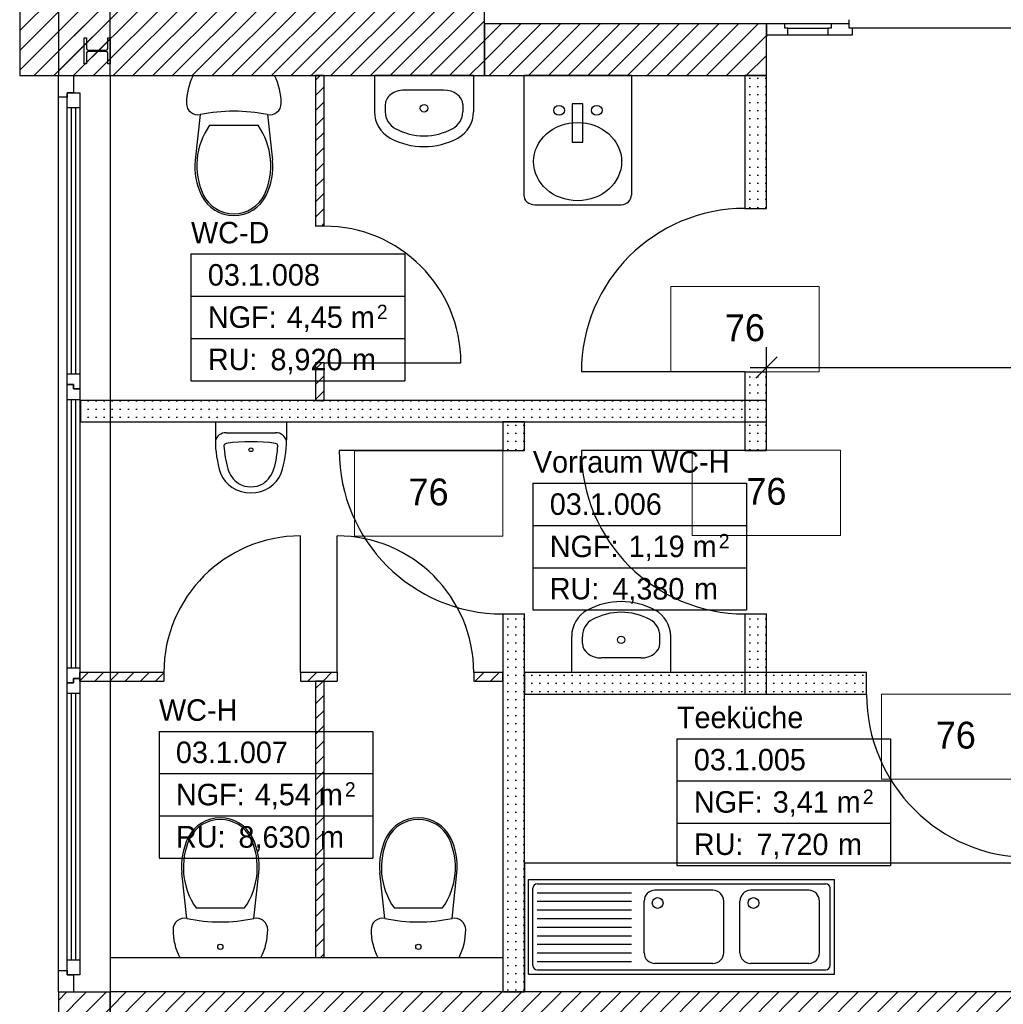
# Model space of a CAD drawing. Extents: x -28.8 to 46.3, y -5 to 85.1.
# Tile 7 of 26: x -0.1 to 4.5, y 18.3 to 22.9. Entities that reach past the tile are written whole.
import ezdxf

# ---------------------------------------------------------------- set-up
doc = ezdxf.new("R2010")
doc.units = 0
doc.header["$MEASUREMENT"] = 0
doc.linetypes.add('Wipeout_Contour', pattern=[1, 0, -1])
for name, color, linetype in [('1._OG_2_0', 7, 'Continuous'), ('1._OG_2_A_1 Sanitär', 7, 'Continuous'), ('1._OG_2_P_BM_AUSSEN', 7, 'Continuous'), ('1._OG_2_P_ZE_TEXT', 7, 'Continuous'), ('1._OG_2_R_NT_INNENWAND', 7, 'Continuous'), ('1._OG_2_R_NT_STAHL', 7, 'Continuous'), ('1._OG_2_R_TR_AUSSENWAND', 7, 'Continuous'), ('1._OG_2_R_TR_INNENWAND', 7, 'Continuous'), ('1._OG_2_Räume', 7, 'Continuous')]:
    doc.layers.add(name, color=color, linetype=linetype)
doc.styles.add('ERSTELLTER_STIL_1', font='txt')
doc.styles.add('ERSTELLTER_STIL_2', font='txt')
pattern_1 = [(45, (0, 0), (-0.04596194, 0.04596194), [])]
pattern_2 = [(45, (0, 0), (-0.03535534, 0.03535534), [])]
pattern_3 = [(0, (0, 0), (0, 0.0375), [0, -0.0375])]

msp = doc.modelspace()

# ---------------------------------------------------------------- hatches: boundary and pattern name
at = {"layer": '1._OG_2_R_NT_INNENWAND', "linetype": 'Continuous', "ltscale": 1000}
h = msp.add_hatch(dxfattribs=at)
h.set_pattern_fill('MW_HLZ_0002', color=256, style=0, pattern_type=2)
h.set_pattern_definition(pattern_2)
h.paths.add_polyline_path([(1.32, 22.625), (1.32, 21.925), (1.36, 21.925), (1.36, 22.625)], flags=0)
h = msp.add_hatch(dxfattribs=at)
h.set_pattern_fill('Gips_0002', color=256, style=0, pattern_type=2)
h.set_pattern_definition(pattern_3)
h.paths.add_polyline_path([(3.315, 22.625), (3.315, 22.0075), (3.415, 22.0075), (3.415, 22.625)], flags=0)
h = msp.add_hatch(dxfattribs=at)
h.set_pattern_fill('MW_HLZ_0002', color=256, style=0, pattern_type=2)
h.set_pattern_definition(pattern_2)
h.paths.add_polyline_path([(1.32, 21.115), (1.36, 21.115), (1.36, 21.29), (1.32, 21.29)], flags=0)
h = msp.add_hatch(dxfattribs=at)
h.set_pattern_fill('Gips_0002', color=256, style=0, pattern_type=2)
h.set_pattern_definition(pattern_3)
h.paths.add_polyline_path([(3.315, 20.8825), (3.415, 20.8825), (3.415, 21.2475), (3.315, 21.2475)], flags=0)
h = msp.add_hatch(dxfattribs=at)
h.set_pattern_fill('Gips_0002', color=256, style=0, pattern_type=2)
h.set_pattern_definition(pattern_3)
h.paths.add_polyline_path([(2.29, 21.015), (2.19, 21.015), (2.19, 20.8825), (2.29, 20.8825)], flags=0)
h = msp.add_hatch(dxfattribs=at)
h.set_pattern_fill('Gips_0002', color=256, style=0, pattern_type=2)
h.set_pattern_definition(pattern_3)
h.paths.add_polyline_path([(2.19, 20.1225), (2.19, 18.365), (2.29, 18.365), (2.29, 20.1225)], flags=0)
h = msp.add_hatch(dxfattribs=at)
h.set_pattern_fill('Gips_0002', color=256, style=0, pattern_type=2)
h.set_pattern_definition(pattern_3)
h.paths.add_polyline_path([(3.315, 19.75), (3.415, 19.75), (3.415, 20.1225), (3.315, 20.1225)], flags=0)
h = msp.add_hatch(dxfattribs=at)
h.set_pattern_fill('MW_HLZ_0002', color=256, style=0, pattern_type=2)
h.set_pattern_definition(pattern_2)
h.paths.add_polyline_path([(1.25, 19.85), (1.25, 19.81), (1.42, 19.81), (1.42, 19.85)], flags=0)
h = msp.add_hatch(dxfattribs=at)
h.set_pattern_fill('MW_HLZ_0002', color=256, style=0, pattern_type=2)
h.set_pattern_definition(pattern_2)
h.paths.add_polyline_path([(2.19, 19.85), (2.055, 19.85), (2.055, 19.81), (2.19, 19.81)], flags=0)
h = msp.add_hatch(dxfattribs=at)
h.set_pattern_fill('Gips_0002', color=256, style=0, pattern_type=2)
h.set_pattern_definition(pattern_3)
h.paths.add_polyline_path([(2.29, 19.85), (2.29, 19.75), (3.88, 19.75), (3.88, 19.85)], flags=0)
h = msp.add_hatch(dxfattribs=at)
h.set_pattern_fill('MW_HLZ_0002', color=256, style=0, pattern_type=2)
h.set_pattern_definition(pattern_2)
h.paths.add_polyline_path([(1.36, 18.525), (1.36, 19.81), (1.32, 19.81), (1.32, 18.525)], flags=0)
at = {"layer": '1._OG_2_R_TR_AUSSENWAND', "linetype": 'Continuous', "ltscale": 1000}
h = msp.add_hatch(dxfattribs=at)
h.set_pattern_fill('MW_Kalksandstein_0002', color=256, style=0, pattern_type=2)
h.set_pattern_definition(pattern_1)
h.paths.add_polyline_path([(0.365, 22.99), (0.125, 22.99), (0.125, 22.625), (0.195, 22.625), (0.365, 22.625)], flags=0)
h = msp.add_hatch(dxfattribs=at)
h.set_pattern_fill('MW_Kalksandstein_0002', color=256, style=0, pattern_type=2)
h.set_pattern_definition(pattern_1)
h.paths.add_polyline_path([(0.125, 18.125), (0.195, 18.125), (0.365, 18.125), (0.365, 18.365), (0.195, 18.365), (0.125, 18.365)], flags=0)
at = {"layer": '1._OG_2_R_TR_INNENWAND', "linetype": 'Continuous', "ltscale": 1000}
h = msp.add_hatch(dxfattribs=at)
h.set_pattern_fill('MW_Kalksandstein_0002', color=256, style=0, pattern_type=2)
h.set_pattern_definition(pattern_1)
h.paths.add_polyline_path([(3.415, 22.865), (2.105, 22.865), (2.105, 22.625), (3.415, 22.625)], flags=0)
h = msp.add_hatch(dxfattribs=at)
h.set_pattern_fill('MW_Kalksandstein_0002', color=256, style=0, pattern_type=2)
h.set_pattern_definition(pattern_1)
h.paths.add_polyline_path([(0.365, 18.125), (4.865, 18.125), (4.865, 18.365), (0.365, 18.365)], flags=0)

# ---------------------------------------------------------------- linework, layer by layer
at = {"layer": '1._OG_2_0', "linetype": 'Continuous', "ltscale": 1000}
for p, q in [((3.415, 22.865), (3.415, 22.815)), ((3.415, 22.815), (3.415, 22.805)), ((0.125, 22.625), (0.195, 22.625)), ((0.195, 22.625), (0.365, 22.625)), ((3.315, 22.0075), (3.415, 22.0075)), ((1.36, 21.925), (1.32, 21.925)), ((1.36, 21.29), (1.32, 21.29)), ((3.315, 21.2475), (3.415, 21.2475)), ((2.19, 20.8825), (2.29, 20.8825)), ((3.315, 20.8825), (3.415, 20.8825)), ((2.19, 20.1225), (2.29, 20.1225)), ((3.315, 20.1225), (3.415, 20.1225)), ((0.615, 19.85), (0.615, 19.81)), ((1.25, 19.85), (1.25, 19.81)), ((1.42, 19.85), (1.42, 19.81)), ((2.055, 19.85), (2.055, 19.81)), ((3.88, 19.75), (3.88, 19.85)), ((0.125, 18.365), (0.195, 18.365)), ((0.195, 18.365), (0.365, 18.365))]:
    msp.add_line(p, q, dxfattribs=at)
at = {"layer": '1._OG_2_A_1 Sanitär', "linetype": 'Continuous', "ltscale": 1000}
for p, q in [((0.7511, 22.625), (1.1289, 22.625)), ((1.5938, 22.625), (1.5938, 22.457)), ((2.0538, 22.625), (1.5938, 22.625)), ((2.0538, 22.625), (2.0538, 22.457)), ((2.2875, 22.625), (2.2875, 22.0698)), ((2.7875, 22.625), (2.2875, 22.625)), ((2.7875, 22.625), (2.7875, 22.0698)), ((1.7327, 22.5573), (1.7327, 22.5573)), ((1.9149, 22.5573), (1.7327, 22.5573)), ((1.6438, 22.4906), (1.6438, 22.457)), ((2.0038, 22.4906), (2.0038, 22.457)), ((2.5375, 22.4931), (2.5125, 22.4931)), ((2.5125, 22.4931), (2.5125, 22.3153)), ((2.5625, 22.4931), (2.5375, 22.4931)), ((2.5625, 22.3153), (2.5625, 22.4931)), ((0.7837, 22.4436), (0.761, 22.232)), ((1.0963, 22.4436), (1.119, 22.232)), ((0.8275, 22.3943), (1.0525, 22.3943)), ((2.5125, 22.3153), (2.5625, 22.3153)), ((2.3384, 22.025), (2.7404, 22.025)), ((0.8542, 21.015), (1.1844, 21.015)), ((0.8542, 21.015), (0.8542, 20.932)), ((1.1844, 21.015), (1.1844, 20.932)), ((0.9042, 20.9648), (1.1343, 20.9648)), ((2.51, 19.85), (2.51, 20.018)), ((2.56, 19.9844), (2.56, 20.018)), ((2.92, 19.9844), (2.92, 20.018)), ((2.97, 19.85), (2.97, 20.018)), ((2.6489, 19.9177), (2.6489, 19.9177)), ((2.8311, 19.9177), (2.6489, 19.9177)), ((2.97, 19.85), (2.51, 19.85)), ((2.29, 18.965), (4.765, 18.965)), ((2.29, 18.965), (2.29, 18.365)), ((0.7211, 18.7064), (0.6983, 18.918)), ((1.0336, 18.7064), (1.0564, 18.918)), ((1.6413, 18.7064), (1.6186, 18.918)), ((1.9539, 18.7064), (1.9767, 18.918)), ((2.31, 18.4475), (2.31, 18.8875)), ((2.31, 18.8875), (3.7315, 18.8875)), ((2.35, 18.8675), (3.6915, 18.8675)), ((3.7315, 18.4475), (3.7315, 18.8875)), ((2.33, 18.4875), (2.33, 18.8475)), ((2.7885, 18.8249), (2.35, 18.8249)), ((3.1666, 18.8375), (2.8966, 18.8375)), ((3.6115, 18.8375), (3.3415, 18.8375)), ((3.7115, 18.4875), (3.7115, 18.8475)), ((2.7885, 18.7849), (2.35, 18.7849)), ((2.8466, 18.5475), (2.8466, 18.7875)), ((3.2166, 18.5475), (3.2166, 18.7875)), ((3.2915, 18.5475), (3.2915, 18.7875)), ((3.6615, 18.5475), (3.6615, 18.7875)), ((0.7648, 18.7557), (0.9899, 18.7557)), ((1.6851, 18.7557), (1.9101, 18.7557)), ((2.7885, 18.7449), (2.35, 18.7449)), ((2.7885, 18.7049), (2.35, 18.7049)), ((2.7885, 18.6649), (2.35, 18.6649)), ((2.7885, 18.6249), (2.35, 18.6249)), ((2.7885, 18.5849), (2.35, 18.5849)), ((2.7885, 18.5449), (2.35, 18.5449)), ((0.365, 18.525), (1.32, 18.525)), ((0.6884, 18.525), (1.0663, 18.525)), ((1.36, 18.525), (2.19, 18.525)), ((1.6087, 18.525), (1.9865, 18.525)), ((2.7885, 18.5049), (2.35, 18.5049)), ((3.1666, 18.4975), (2.8966, 18.4975)), ((3.6115, 18.4975), (3.3415, 18.4975)), ((2.31, 18.4475), (3.7315, 18.4475)), ((2.35, 18.4675), (3.6915, 18.4675))]:
    msp.add_line(p, q, dxfattribs=at)
for centre, radius in [((1.8238, 22.4731), 0.0175), ((2.74, 20.0019), 0.0175), ((2.9095, 18.7783), 0.025), ((3.3543, 18.7783), 0.025)]:
    msp.add_circle(centre, radius, dxfattribs=at)
for centre, radius, start, end in [((1.7327, 22.457), 0.1389, 180, 241.5254), ((1.7327, 22.457), 0.0889, 180, 241.5254), ((1.9149, 22.457), 0.0889, 298.4746, 0), ((1.9149, 22.457), 0.1389, 298.4746, 0), ((1.8238, 22.625), 0.28, 241.5254, 298.4746), ((1.8238, 22.625), 0.33, 241.5254, 298.4746), ((2.74, 19.85), 0.33, 61.5254, 118.4746), ((2.6489, 20.018), 0.1389, 118.4746, 180), ((2.6489, 20.018), 0.0889, 118.4746, 180), ((2.74, 19.85), 0.28, 61.5254, 118.4746), ((2.8311, 20.018), 0.0889, 0, 61.5254), ((2.8311, 20.018), 0.1389, 0, 61.5254), ((2.35, 18.8475), 0.02, 90, 180), ((3.6915, 18.8475), 0.02, 0, 90), ((2.8966, 18.7875), 0.05, 90, 180), ((3.1666, 18.7875), 0.05, 0, 90), ((3.3415, 18.7875), 0.05, 90, 180), ((3.6115, 18.7875), 0.05, 0, 90), ((2.8966, 18.5475), 0.05, 180, 270), ((3.1666, 18.5475), 0.05, 270, 0), ((3.3415, 18.5475), 0.05, 180, 270), ((3.6115, 18.5475), 0.05, 270, 0), ((2.35, 18.4875), 0.02, 180, 270), ((3.6915, 18.4875), 0.02, 270, 0)]:
    msp.add_arc(centre, radius, start, end, dxfattribs=at)
for centre, major_axis, ratio, start_param, end_param in [((1.0073, 22.4955), (0.2873, 0), 0.9963, 2.672126, 3.141601), ((0.8727, 22.4955), (0.2873, 0), 0.9963, 6.283177, 6.752652), ((1.7327, 22.4906), (0.0889, 0), 0.750558, 1.570796, 3.141593), ((1.9149, 22.4906), (0.0889, 0), 0.750558, 0, 1.570796), ((0.7731, 22.4955), (0.0531, 0), 0.9963, 3.141628, 4.912784), ((1.1069, 22.4955), (0.0531, 0), 0.9963, 4.511994, 6.28315), ((0.94, 21.6772), (0.785, 0), 0.9963, 1.370371, 1.771218), ((0.94, 21.6772), (0.785, 0), 0.9963, 1.370371, 1.771218), ((0.94, 21.6772), (0.785, 0), 0.9963, 1.37037, 1.771223), ((1.0959, 22.2067), (0.3279, 0), 0.9963, 2.52997, 3.570063), ((0.7841, 22.2067), (0.3279, 0), 0.9963, 5.854715, 6.894808), ((1.0591, 22.2001), (0.2999, 0), 0.9963, 3.034838, 3.601943), ((0.8209, 22.2001), (0.2999, 0), 0.9963, 5.822835, 6.38994), ((0.94, 22.1413), (0.1669, 0), 0.9963, 3.601919, 5.822862), ((0.94, 22.1413), (0.1589, 0), 0.9963, 3.60197, 5.822788), ((2.3375, 22.0694), (0.05, 0), 0.888889, 3.133846, 4.729715), ((2.7375, 22.0694), (0.0501, 0), 0.888889, 4.768923, 6.290932), ((0.9042, 20.917), (0.0513, 0), 0.93164, 1.570796, 2.919805), ((1.4442, 20.932), (0.5901, 0), 0.93164, 3.141593, 3.427283), ((1.0193, 20.1715), (0.8065, 0), 0.93164, 1.428537, 1.713056), ((1.1343, 20.917), (0.0513, 0), 0.93164, 0.221788, 1.570796), ((0.5943, 20.932), (0.5901, 0), 0.93164, 5.997495, 6.283185), ((0.9074, 20.903), (0.0133, 0), 0.93164, 1.753661, 3.055796), ((1.4595, 20.9314), (0.5662, 0), 0.93164, 3.193476, 3.39964), ((0.5791, 20.9314), (0.5662, 0), 0.93164, 6.025138, 6.231302), ((1.1312, 20.903), (0.0133, 0), 0.93164, 0.085797, 1.387931), ((1.0492, 20.8332), (0.1422, 0), 0.93164, 3.419162, 4.045083), ((0.9894, 20.8332), (0.1422, 0), 0.93164, 5.379695, 6.005616), ((1.0193, 20.8247), (0.1502, 0), 0.93164, 3.48908, 5.935698), ((1.0193, 20.8124), (0.1066, 0), 0.93164, 4.135515, 5.289263), ((2.6489, 19.9844), (0.0889, 0), 0.750558, 3.141593, 4.712389), ((2.8311, 19.9844), (0.0889, 0), 0.750558, 4.712389, 6.283185), ((0.8773, 19.0087), (0.1669, 0), 0.9963, 0.460323, 2.681266), ((0.8773, 19.0087), (0.1589, 0), 0.9963, 0.460398, 2.681215), ((1.7976, 19.0087), (0.1669, 0), 0.9963, 0.460323, 2.681266), ((1.7976, 19.0087), (0.1589, 0), 0.9963, 0.460398, 2.681215), ((1.0333, 18.9433), (0.3279, 0), 0.9963, 2.713123, 3.753215), ((0.9965, 18.9499), (0.2999, 0), 0.9963, 2.681243, 3.248348), ((0.7214, 18.9433), (0.3279, 0), 0.9963, 5.671563, 6.711655), ((0.7582, 18.9499), (0.2999, 0), 0.9963, 6.17643, 6.743535), ((1.9535, 18.9433), (0.3279, 0), 0.9963, 2.713123, 3.753215), ((1.9168, 18.9499), (0.2999, 0), 0.9963, 2.681243, 3.248348), ((1.6417, 18.9433), (0.3279, 0), 0.9963, 5.671563, 6.711655), ((1.6785, 18.9499), (0.2999, 0), 0.9963, 6.17643, 6.743535), ((0.7105, 18.6545), (0.0531, 0), 0.9963, 1.370401, 3.141557), ((0.8773, 19.4728), (0.785, 0), 0.9963, 4.511968, 4.912814), ((0.8773, 19.4728), (0.785, 0), 0.9963, 4.511968, 4.912814), ((0.8773, 19.4728), (0.785, 0), 0.9963, 4.511962, 4.912815), ((1.0442, 18.6545), (0.0531, 0), 0.9963, 0.000036, 1.771191), ((1.6308, 18.6545), (0.0531, 0), 0.9963, 1.370401, 3.141557), ((1.7976, 19.4728), (0.785, 0), 0.9963, 4.511968, 4.912814), ((1.7976, 19.4728), (0.785, 0), 0.9963, 4.511968, 4.912814), ((1.7976, 19.4728), (0.785, 0), 0.9963, 4.511962, 4.912815), ((1.9645, 18.6545), (0.0531, 0), 0.9963, 0.000036, 1.771191), ((0.9447, 18.6545), (0.2873, 0), 0.9963, 3.141584, 3.611059), ((0.81, 18.6545), (0.2873, 0), 0.9963, 5.813719, 6.283194), ((1.8649, 18.6545), (0.2873, 0), 0.9963, 3.141584, 3.611059), ((1.7303, 18.6545), (0.2873, 0), 0.9963, 5.813719, 6.283194)]:
    msp.add_ellipse(centre, major_axis=major_axis, ratio=ratio, start_param=start_param, end_param=end_param, dxfattribs=at)
for centre, major_axis, ratio in [((2.4513, 22.4634), (0.025, 0), 0.888889), ((2.6263, 22.4634), (0.025, 0), 0.888889), ((2.5375, 22.2252), (0.2046, 0), 0.888889), ((1.0197, 20.8858), (0.00927, 0), 0.93164), ((0.8773, 18.5747), (0.0122, 0), 0.9963), ((0.8773, 18.5747), (0.0122, 0), 0.9963), ((1.7976, 18.5747), (0.0122, 0), 0.9963), ((1.7976, 18.5747), (0.0122, 0), 0.9963)]:
    msp.add_ellipse(centre, major_axis=major_axis, ratio=ratio, dxfattribs=at)
at = {"layer": '1._OG_2_P_BM_AUSSEN', "linetype": 'Continuous', "ltscale": 1000}
for p, q in [((3.415, 21.1745), (3.415, 21.362)), ((3.465, 21.3183), (3.365, 21.2183)), ((3.34, 21.2683), (3.415, 21.2683)), ((3.415, 21.2683), (7.125, 21.2683))]:
    msp.add_line(p, q, dxfattribs=at)
at = {"layer": '1._OG_2_P_ZE_TEXT', "color": 255, "linetype": 'Continuous', "lineweight": 18, "ltscale": 1000}
for p, q in [((3.6599, 21.6439), (2.9701, 21.6439)), ((2.9701, 21.6439), (2.9701, 21.2475)), ((3.6599, 21.2475), (3.6599, 21.6439)), ((2.9701, 21.2475), (3.6599, 21.2475)), ((2.19, 20.8804), (1.5002, 20.8804)), ((1.5002, 20.8804), (1.5002, 20.484)), ((2.19, 20.484), (2.19, 20.8804)), ((3.7599, 20.8833), (3.0701, 20.8833)), ((3.0701, 20.8833), (3.0701, 20.4869)), ((3.7599, 20.4869), (3.7599, 20.8833)), ((1.5002, 20.484), (2.19, 20.484)), ((3.0701, 20.4869), (3.7599, 20.4869)), ((4.64, 19.75), (3.9502, 19.75)), ((3.9502, 19.75), (3.9502, 19.3536)), ((3.9502, 19.3536), (4.64, 19.3536))]:
    msp.add_line(p, q, dxfattribs=at)
at = {"layer": '1._OG_2_R_NT_INNENWAND', "linetype": 'Continuous', "ltscale": 1000}
for p, q in [((1.32, 22.625), (1.32, 21.925)), ((1.36, 22.625), (1.32, 22.625)), ((1.36, 21.925), (1.36, 22.625)), ((3.315, 22.625), (3.315, 22.0075)), ((3.415, 22.625), (3.315, 22.625)), ((3.415, 22.0075), (3.415, 22.625)), ((1.32, 21.29), (1.32, 21.115)), ((1.36, 21.115), (1.36, 21.29)), ((1.36, 21.29), (1.995, 21.29)), ((3.315, 21.2475), (2.555, 21.2475)), ((3.315, 21.2475), (3.315, 20.8825)), ((3.415, 20.8825), (3.415, 21.2475)), ((1.32, 21.115), (1.36, 21.115)), ((3.415, 21.015), (3.415, 21.115)), ((2.29, 21.015), (2.19, 21.015)), ((2.19, 21.015), (2.19, 20.8825)), ((2.29, 20.8825), (2.29, 21.015)), ((2.19, 20.8825), (1.43, 20.8825)), ((3.315, 20.8825), (2.555, 20.8825)), ((1.25, 19.85), (1.25, 20.485)), ((1.42, 19.85), (1.42, 20.485)), ((2.19, 20.1225), (2.19, 18.365)), ((2.29, 18.365), (2.29, 20.1225)), ((3.315, 20.1225), (3.315, 19.75)), ((3.415, 19.75), (3.415, 20.1225)), ((1.42, 19.85), (1.25, 19.85)), ((2.19, 19.85), (2.055, 19.85)), ((2.19, 19.81), (2.19, 19.85)), ((3.88, 19.85), (2.29, 19.85)), ((2.29, 19.85), (2.29, 19.75)), ((1.25, 19.81), (1.42, 19.81)), ((1.36, 19.81), (1.32, 19.81)), ((1.32, 19.81), (1.32, 18.525)), ((1.36, 18.525), (1.36, 19.81)), ((2.055, 19.81), (2.19, 19.81)), ((2.29, 19.75), (3.88, 19.75)), ((3.315, 19.75), (3.415, 19.75)), ((1.32, 18.525), (1.36, 18.525)), ((2.19, 18.365), (2.29, 18.365))]:
    msp.add_line(p, q, dxfattribs=at)
for centre, radius, start, end in [((3.315, 21.2475), 0.76, 90, 180), ((1.36, 21.29), 0.635, 0, 90), ((2.19, 20.8825), 0.76, 180, 270), ((3.315, 20.8825), 0.76, 180, 270), ((1.25, 19.85), 0.635, 90, 180), ((1.42, 19.85), 0.635, 0, 90), ((4.64, 19.75), 0.76, 180, 270)]:
    msp.add_arc(centre, radius, start, end, dxfattribs=at)
at = {"layer": '1._OG_2_R_NT_STAHL', "linetype": 'Continuous', "ltscale": 1000}
for p, q in [((0.245, 22.68), (0.245, 22.8)), ((0.245, 22.8), (0.256, 22.8)), ((0.256, 22.8), (0.256, 22.7497)), ((0.354, 22.7497), (0.354, 22.8)), ((0.354, 22.8), (0.365, 22.8)), ((0.365, 22.8), (0.365, 22.68)), ((0.256, 22.7303), (0.256, 22.68)), ((0.2625, 22.7432), (0.3475, 22.7432)), ((0.3475, 22.7367), (0.2625, 22.7367)), ((0.354, 22.68), (0.354, 22.7303)), ((0.256, 22.68), (0.245, 22.68)), ((0.365, 22.68), (0.354, 22.68))]:
    msp.add_line(p, q, dxfattribs=at)
for centre, start, end in [((0.2625, 22.7497), 180, 270), ((0.2625, 22.7303), 90, 180), ((0.3475, 22.7497), 270, 0), ((0.3475, 22.7303), 0, 90)]:
    msp.add_arc(centre, 0.0065, start, end, dxfattribs=at)
at = {"layer": '1._OG_2_R_TR_AUSSENWAND', "linetype": 'Continuous', "ltscale": 1000}
for p, q in [((-0.055, 22.99), (-0.055, 22.625)), ((0.125, 22.99), (0.125, 22.625)), ((0.365, 22.625), (0.365, 22.99)), ((2.105, 22.625), (2.105, 22.99)), ((0.125, 22.625), (0.125, 18.365)), ((0.365, 22.625), (0.365, 18.365)), ((0.125, 18.365), (0.125, 18.125)), ((0.365, 18.125), (0.365, 18.365))]:
    msp.add_line(p, q, dxfattribs=at)
at = {"layer": '1._OG_2_R_TR_INNENWAND', "linetype": 'Continuous', "ltscale": 1000}
for p, q in [((3.415, 22.865), (2.105, 22.865)), ((2.105, 22.865), (2.105, 22.625)), ((3.415, 22.625), (3.415, 22.865)), ((2.105, 22.625), (3.415, 22.625)), ((4.865, 18.365), (0.365, 18.365)), ((0.365, 18.365), (0.365, 18.125))]:
    msp.add_line(p, q, dxfattribs=at)
at = {"layer": '1._OG_2_Räume', "linetype": 'Continuous', "ltscale": 1000}
for p, q in [((0.7409, 21.7961), (0.7409, 21.2068)), ((0.7409, 21.7961), (1.734, 21.7961)), ((1.734, 21.7961), (1.734, 21.2068)), ((0.7409, 21.5997), (1.734, 21.5997)), ((0.7409, 21.4033), (1.734, 21.4033)), ((0.7409, 21.2068), (1.734, 21.2068)), ((2.3296, 20.7303), (2.3296, 20.141)), ((2.3296, 20.7303), (3.3227, 20.7303)), ((3.3227, 20.7303), (3.3227, 20.141)), ((2.3296, 20.5339), (3.3227, 20.5339)), ((2.3296, 20.3374), (3.3227, 20.3374)), ((2.3296, 20.141), (3.3227, 20.141)), ((0.5923, 19.5765), (0.5923, 18.9872)), ((0.5923, 19.5765), (1.5854, 19.5765)), ((1.5854, 19.5765), (1.5854, 18.9872)), ((2.9991, 19.5421), (2.9991, 18.9528)), ((2.9991, 19.5421), (3.9922, 19.5421)), ((3.9922, 19.5421), (3.9922, 18.9528)), ((0.5923, 19.38), (1.5854, 19.38)), ((2.9991, 19.3457), (3.9922, 19.3457)), ((0.5923, 19.1836), (1.5854, 19.1836)), ((2.9991, 19.1492), (3.9922, 19.1492)), ((0.5923, 18.9872), (1.5854, 18.9872)), ((2.9991, 18.9528), (3.9922, 18.9528))]:
    msp.add_line(p, q, dxfattribs=at)

# ---------------------------------------------------------------- texts
at = {"layer": '1._OG_2_P_ZE_TEXT', "linetype": 'Continuous', "char_height": 0.125, "attachment_point": 2, "style": 'ERSTELLTER_STIL_2'}
for insert in [(3.315, 21.5154), (1.8451, 20.7519), (3.415, 20.7547), (4.2951, 19.6214)]:
    msp.add_mtext('{76}', dxfattribs=dict(at, insert=insert))
at = {"layer": '1._OG_2_Räume', "linetype": 'Continuous'}
for s, insert, char_height, attachment_point, style in [('{WC-D}', (0.7409, 21.9451), 0.1, 1, 'ERSTELLTER_STIL_1'), ('{03.1.008 }', (0.8194, 21.7487), 0.1, 1, 'ERSTELLTER_STIL_2'), ('{2}', (1.6048, 21.5599), 0.06667, 1, 'ERSTELLTER_STIL_2'), ('{NGF: }', (0.8194, 21.5523), 0.1, 1, 'ERSTELLTER_STIL_2'), ('{4,45 m}', (1.1861, 21.5523), 0.1, 1, 'ERSTELLTER_STIL_2'), ('{RU: }', (0.8194, 21.3559), 0.1, 1, 'ERSTELLTER_STIL_2'), ('{8,920}', (1.1102, 21.2365), 0.1, 7, 'ERSTELLTER_STIL_2'), ('{ m}', (1.4521, 21.3559), 0.1, 1, 'ERSTELLTER_STIL_2'), ('{Vorraum WC-H}', (2.3296, 20.8793), 0.1, 1, 'ERSTELLTER_STIL_1'), ('{03.1.006 }', (2.4082, 20.6829), 0.1, 1, 'ERSTELLTER_STIL_2'), ('{NGF: }', (2.4082, 20.4865), 0.1, 1, 'ERSTELLTER_STIL_2'), ('{1,19 m}', (2.7748, 20.4865), 0.1, 1, 'ERSTELLTER_STIL_2'), ('{2}', (3.1936, 20.4941), 0.06667, 1, 'ERSTELLTER_STIL_2'), ('{RU: }', (2.4082, 20.29), 0.1, 1, 'ERSTELLTER_STIL_2'), ('{4,380}', (2.6989, 20.1706), 0.1, 7, 'ERSTELLTER_STIL_2'), ('{ m}', (3.0409, 20.29), 0.1, 1, 'ERSTELLTER_STIL_2'), ('{WC-H}', (0.5923, 19.7255), 0.1, 1, 'ERSTELLTER_STIL_1'), ('{Teeküche}', (2.9991, 19.6911), 0.1, 1, 'ERSTELLTER_STIL_1'), ('{03.1.007 }', (0.6709, 19.5291), 0.1, 1, 'ERSTELLTER_STIL_2'), ('{03.1.005 }', (3.0776, 19.4947), 0.1, 1, 'ERSTELLTER_STIL_2'), ('{NGF: }', (0.6709, 19.3326), 0.1, 1, 'ERSTELLTER_STIL_2'), ('{4,54 m}', (1.0375, 19.3326), 0.1, 1, 'ERSTELLTER_STIL_2'), ('{2}', (1.4563, 19.3402), 0.06667, 1, 'ERSTELLTER_STIL_2'), ('{NGF: }', (3.0776, 19.2982), 0.1, 1, 'ERSTELLTER_STIL_2'), ('{3,41 m}', (3.4443, 19.2982), 0.1, 1, 'ERSTELLTER_STIL_2'), ('{2}', (3.863, 19.3059), 0.06667, 1, 'ERSTELLTER_STIL_2'), ('{RU: }', (0.6709, 19.1362), 0.1, 1, 'ERSTELLTER_STIL_2'), ('{8,630}', (0.9617, 19.0168), 0.1, 7, 'ERSTELLTER_STIL_2'), ('{ m}', (1.3036, 19.1362), 0.1, 1, 'ERSTELLTER_STIL_2'), ('{RU: }', (3.0776, 19.1018), 0.1, 1, 'ERSTELLTER_STIL_2'), ('{7,720}', (3.3684, 18.9824), 0.1, 7, 'ERSTELLTER_STIL_2'), ('{ m}', (3.7103, 19.1018), 0.1, 1, 'ERSTELLTER_STIL_2')]:
    msp.add_mtext(s, dxfattribs=dict(at, insert=insert, char_height=char_height, attachment_point=attachment_point, style=style))

# ---------------------------------------------------------------- wipeouts: each hides what was drawn before it
at = {"color": 254, "linetype": 'Wipeout_Contour', "lineweight": 0, "ltscale": 185.429402}
msp.add_wipeout([(3.5, 22.845), (3.515, 22.845), (3.515, 22.815), (3.7, 22.815), (3.7, 22.845), (3.715, 22.845), (3.715, 22.865), (3.5, 22.865)], dxfattribs=at).dxf.layer = '1._OG_2_R_NT_INNENWAND'

# ---------------------------------------------------------------- next in the draw order: wipeouts: each hides what was drawn before it
at = {"color": 254, "linetype": 'Wipeout_Contour', "lineweight": 0, "ltscale": 138.745897}
msp.add_wipeout([(3.415, 22.815), (3.515, 22.815), (3.515, 22.845), (3.5, 22.845), (3.5, 22.865), (3.415, 22.865)], dxfattribs=at).dxf.layer = '1._OG_2_R_NT_INNENWAND'
at = {"color": 254, "linetype": 'Wipeout_Contour', "lineweight": 0, "ltscale": 185.619517}
msp.add_wipeout([(3.715, 22.845), (3.7, 22.845), (3.7, 22.815), (3.815, 22.815), (3.815, 22.845), (3.8, 22.845), (3.8, 22.865), (3.715, 22.865)], dxfattribs=at).dxf.layer = '1._OG_2_R_NT_INNENWAND'
at = {"color": 254, "linetype": 'Wipeout_Contour', "lineweight": 0, "ltscale": 82.008201}
msp.add_wipeout([(0.125, 22.525), (0.165, 22.525), (0.165, 18.465), (0.125, 18.465)], dxfattribs=at).dxf.layer = '1._OG_2_R_TR_AUSSENWAND'

# ---------------------------------------------------------------- next in the draw order: linework, layer by layer
at = {"layer": '1._OG_2_R_NT_INNENWAND', "linetype": 'Continuous', "ltscale": 1000}
for p, q in [((3.5, 22.865), (3.415, 22.865)), ((3.415, 22.865), (3.415, 22.815)), ((3.415, 22.865), (3.415, 22.815)), ((3.715, 22.865), (3.5, 22.865)), ((3.5, 22.845), (3.5, 22.865)), ((3.515, 22.845), (3.5, 22.845)), ((3.515, 22.815), (3.515, 22.845)), ((3.515, 22.845), (3.7, 22.845)), ((3.715, 22.845), (3.7, 22.845)), ((3.7, 22.845), (3.7, 22.815)), ((3.715, 22.865), (3.715, 22.845)), ((3.415, 22.815), (3.515, 22.815)), ((3.515, 22.815), (3.7, 22.815)), ((3.7, 22.815), (3.815, 22.815))]:
    msp.add_line(p, q, dxfattribs=at)

# ---------------------------------------------------------------- next in the draw order: wipeouts: each hides what was drawn before it
at = {"color": 254, "linetype": 'Wipeout_Contour', "lineweight": 0, "ltscale": 93.076207}
msp.add_wipeout([(4.71, 22.885), (4.71, 22.845), (3.8, 22.845), (3.8, 22.885)], dxfattribs=at).dxf.layer = '1._OG_2_R_NT_INNENWAND'
at = {"color": 254, "linetype": 'Wipeout_Contour', "lineweight": 0, "ltscale": 134.814183}
msp.add_wipeout([(0.195, 22.625), (0.195, 22.545), (0.165, 22.545), (0.165, 22.525), (0.125, 22.525), (0.125, 22.625)], dxfattribs=at).dxf.layer = '1._OG_2_R_TR_AUSSENWAND'
at = {"color": 254, "linetype": 'Wipeout_Contour', "lineweight": 0, "ltscale": 87.452846}
msp.add_wipeout([(0.165, 22.475), (0.185, 22.475), (0.185, 21.2383), (0.165, 21.2383)], dxfattribs=at).dxf.layer = '1._OG_2_R_TR_AUSSENWAND'
at = {"color": 254, "linetype": 'Wipeout_Contour', "lineweight": 0, "ltscale": 82.00796}
msp.add_wipeout([(0.165, 21.1183), (0.185, 21.1183), (0.185, 19.8717), (0.165, 19.8717)], dxfattribs=at).dxf.layer = '1._OG_2_R_TR_AUSSENWAND'
at = {"color": 254, "linetype": 'Wipeout_Contour', "lineweight": 0, "ltscale": 76.563324}
msp.add_wipeout([(0.165, 19.7517), (0.185, 19.7517), (0.185, 18.515), (0.165, 18.515)], dxfattribs=at).dxf.layer = '1._OG_2_R_TR_AUSSENWAND'
at = {"color": 254, "linetype": 'Wipeout_Contour', "lineweight": 0, "ltscale": 111.179758}
msp.add_wipeout([(0.125, 18.365), (0.125, 18.465), (0.165, 18.465), (0.165, 18.445), (0.195, 18.445), (0.195, 18.365)], dxfattribs=at).dxf.layer = '1._OG_2_R_TR_AUSSENWAND'

# ---------------------------------------------------------------- next in the draw order: hatches: boundary and pattern name
at = {"layer": '1._OG_2_R_TR_AUSSENWAND', "linetype": 'Continuous', "ltscale": 1000}
h = msp.add_hatch(dxfattribs=at)
h.set_pattern_fill('MW_Kalksandstein_0002', color=256, style=0, pattern_type=2)
h.set_pattern_definition(pattern_1)
h.paths.add_polyline_path([(-0.055, 22.625), (2.105, 22.625), (2.105, 22.99), (-0.055, 22.99)], flags=0)

# ---------------------------------------------------------------- next in the draw order: linework, layer by layer
at = {"layer": '1._OG_2_R_NT_INNENWAND', "linetype": 'Continuous', "ltscale": 1000}
for p, q in [((3.8, 22.865), (3.715, 22.865)), ((3.8, 22.845), (3.8, 22.885)), ((3.8, 22.845), (3.8, 22.865)), ((3.815, 22.845), (3.8, 22.845)), ((4.71, 22.845), (3.8, 22.845)), ((3.815, 22.815), (3.815, 22.845))]:
    msp.add_line(p, q, dxfattribs=at)
at = {"layer": '1._OG_2_R_TR_AUSSENWAND', "linetype": 'Continuous', "ltscale": 1000}
for p, q in [((-0.055, 22.625), (2.105, 22.625)), ((0.125, 22.525), (0.125, 22.625)), ((0.125, 22.625), (0.195, 22.625)), ((0.125, 18.465), (0.125, 22.525)), ((0.125, 18.365), (0.125, 18.465)), ((0.125, 18.365), (0.195, 18.365))]:
    msp.add_line(p, q, dxfattribs=at)

# ---------------------------------------------------------------- next in the draw order: wipeouts: each hides what was drawn before it
at = {"color": 254, "linetype": 'Wipeout_Contour', "lineweight": 0, "ltscale": 87.454379}
msp.add_wipeout([(0.205, 22.475), (0.225, 22.475), (0.225, 21.2383), (0.205, 21.2383)], dxfattribs=at).dxf.layer = '1._OG_2_R_TR_AUSSENWAND'
at = {"color": 254, "linetype": 'Wipeout_Contour', "lineweight": 0, "ltscale": 82.009604}
msp.add_wipeout([(0.205, 21.1183), (0.225, 21.1183), (0.225, 19.8717), (0.205, 19.8717)], dxfattribs=at).dxf.layer = '1._OG_2_R_TR_AUSSENWAND'
at = {"color": 254, "linetype": 'Wipeout_Contour', "lineweight": 0, "ltscale": 76.565093}
msp.add_wipeout([(0.205, 19.7517), (0.225, 19.7517), (0.225, 18.515), (0.205, 18.515)], dxfattribs=at).dxf.layer = '1._OG_2_R_TR_AUSSENWAND'

# ---------------------------------------------------------------- next in the draw order: linework, layer by layer
at = {"layer": '1._OG_2_R_NT_INNENWAND', "linetype": 'Continuous', "ltscale": 1000}
msp.add_line((0.2279, 21.015), (3.415, 21.015), dxfattribs=at)

# ---------------------------------------------------------------- next in the draw order: wipeouts: each hides what was drawn before it
at = {"color": 254, "linetype": 'Wipeout_Contour', "lineweight": 0, "ltscale": 90.065728}
msp.add_wipeout([(0.165, 22.545), (0.225, 22.545), (0.225, 22.475), (0.165, 22.475)], dxfattribs=at).dxf.layer = '1._OG_2_R_TR_AUSSENWAND'
at = {"color": 254, "linetype": 'Wipeout_Contour', "lineweight": 0, "ltscale": 126.789669}
msp.add_wipeout([(0.165, 21.1883), (0.165, 21.2383), (0.225, 21.2383), (0.225, 21.1683), (0.195, 21.1683), (0.195, 21.1883)], dxfattribs=at).dxf.layer = '1._OG_2_R_TR_AUSSENWAND'
at = {"color": 254, "linetype": 'Wipeout_Contour', "lineweight": 0, "ltscale": 118.591778}
msp.add_wipeout([(0.195, 19.8217), (0.195, 19.8017), (0.165, 19.8017), (0.165, 19.8717), (0.225, 19.8717), (0.225, 19.8217)], dxfattribs=at).dxf.layer = '1._OG_2_R_TR_AUSSENWAND'
at = {"color": 254, "linetype": 'Wipeout_Contour', "lineweight": 0, "ltscale": 73.951357}
msp.add_wipeout([(0.165, 18.515), (0.225, 18.515), (0.225, 18.445), (0.165, 18.445)], dxfattribs=at).dxf.layer = '1._OG_2_R_TR_AUSSENWAND'

# ---------------------------------------------------------------- next in the draw order: linework, layer by layer
at = {"layer": '1._OG_2_R_TR_AUSSENWAND', "linetype": 'Continuous', "ltscale": 1000}
for p, q in [((0.195, 22.625), (0.195, 22.545)), ((0.165, 22.525), (0.125, 22.525)), ((0.195, 22.545), (0.165, 22.545)), ((0.165, 22.545), (0.165, 22.525)), ((0.165, 22.545), (0.225, 22.545)), ((0.125, 18.465), (0.165, 18.465)), ((0.165, 18.465), (0.165, 18.445)), ((0.165, 18.445), (0.195, 18.445)), ((0.225, 18.445), (0.165, 18.445)), ((0.195, 18.445), (0.195, 18.365))]:
    msp.add_line(p, q, dxfattribs=at)

# ---------------------------------------------------------------- next in the draw order: wipeouts: each hides what was drawn before it
at = {"color": 254, "linetype": 'Wipeout_Contour', "lineweight": 0, "ltscale": 87.453576}
msp.add_wipeout([(0.205, 22.475), (0.205, 21.2383), (0.185, 21.2383), (0.185, 22.475)], dxfattribs=at).dxf.layer = '1._OG_2_R_TR_AUSSENWAND'
at = {"color": 254, "linetype": 'Wipeout_Contour', "lineweight": 0, "ltscale": 127.40706}
msp.add_wipeout([(0.225, 21.1683), (0.225, 21.1183), (0.165, 21.1183), (0.165, 21.1883), (0.195, 21.1883), (0.195, 21.1683)], dxfattribs=at).dxf.layer = '1._OG_2_R_TR_AUSSENWAND'
at = {"color": 254, "linetype": 'Wipeout_Contour', "lineweight": 0, "ltscale": 119.209152}
msp.add_wipeout([(0.195, 19.8017), (0.195, 19.8217), (0.225, 19.8217), (0.225, 19.7517), (0.165, 19.7517), (0.165, 19.8017)], dxfattribs=at).dxf.layer = '1._OG_2_R_TR_AUSSENWAND'

# ---------------------------------------------------------------- next in the draw order: hatches: boundary and pattern name
at = {"layer": '1._OG_2_R_NT_INNENWAND', "linetype": 'Continuous', "ltscale": 1000}
h = msp.add_hatch(dxfattribs=at)
h.set_pattern_fill('Gips_0002', color=256, style=0, pattern_type=2)
h.set_pattern_definition(pattern_3)
h.paths.add_polyline_path([(0.2279, 21.015), (3.415, 21.015), (3.415, 21.115), (0.2279, 21.115)], flags=0)

# ---------------------------------------------------------------- next in the draw order: linework, layer by layer
for p, q in [((3.415, 21.115), (0.2279, 21.115)), ((0.2279, 21.115), (0.2279, 21.015)), ((0.2235, 19.81), (0.615, 19.81))]:
    msp.add_line(p, q, dxfattribs=at)
at = {"layer": '1._OG_2_R_TR_AUSSENWAND', "linetype": 'Continuous', "ltscale": 1000}
for p, q in [((0.165, 22.475), (0.165, 22.545)), ((0.225, 22.545), (0.225, 22.475)), ((0.165, 21.2383), (0.165, 22.475)), ((0.225, 22.475), (0.165, 22.475)), ((0.185, 21.2383), (0.185, 22.475)), ((0.205, 22.475), (0.205, 21.2383)), ((0.225, 22.475), (0.225, 21.2383)), ((0.165, 21.1883), (0.165, 21.2383)), ((0.165, 21.2383), (0.225, 21.2383)), ((0.225, 21.2383), (0.225, 21.1683)), ((0.195, 21.1883), (0.165, 21.1883)), ((0.165, 21.1883), (0.195, 21.1883)), ((0.195, 21.1683), (0.195, 21.1883)), ((0.195, 21.1883), (0.195, 21.1683)), ((0.225, 21.1683), (0.195, 21.1683)), ((0.195, 21.1683), (0.225, 21.1683)), ((0.195, 19.8217), (0.195, 19.8017)), ((0.225, 19.8217), (0.195, 19.8217)), ((0.195, 19.8017), (0.195, 19.8217)), ((0.195, 19.8217), (0.225, 19.8217)), ((0.195, 19.8017), (0.165, 19.8017)), ((0.165, 19.8017), (0.195, 19.8017))]:
    msp.add_line(p, q, dxfattribs=at)

# ---------------------------------------------------------------- next in the draw order: wipeouts: each hides what was drawn before it
at = {"color": 254, "linetype": 'Wipeout_Contour', "lineweight": 0, "ltscale": 82.008743}
msp.add_wipeout([(0.205, 21.1183), (0.205, 19.8717), (0.185, 19.8717), (0.185, 21.1183)], dxfattribs=at).dxf.layer = '1._OG_2_R_TR_AUSSENWAND'
at = {"color": 254, "linetype": 'Wipeout_Contour', "lineweight": 0, "ltscale": 76.564167}
msp.add_wipeout([(0.205, 19.7517), (0.205, 18.515), (0.185, 18.515), (0.185, 19.7517)], dxfattribs=at).dxf.layer = '1._OG_2_R_TR_AUSSENWAND'

# ---------------------------------------------------------------- next in the draw order: hatches: boundary and pattern name
at = {"layer": '1._OG_2_R_NT_INNENWAND', "linetype": 'Continuous', "ltscale": 1000}
h = msp.add_hatch(dxfattribs=at)
h.set_pattern_fill('MW_HLZ_0002', color=256, style=0, pattern_type=2)
h.set_pattern_definition(pattern_2)
h.paths.add_polyline_path([(0.2235, 19.81), (0.615, 19.81), (0.615, 19.85), (0.2235, 19.85)], flags=0)

# ---------------------------------------------------------------- next in the draw order: linework, layer by layer
for p, q in [((0.615, 19.85), (0.2235, 19.85)), ((0.2235, 19.85), (0.2235, 19.81))]:
    msp.add_line(p, q, dxfattribs=at)
at = {"layer": '1._OG_2_R_TR_AUSSENWAND', "linetype": 'Continuous', "ltscale": 1000}
for p, q in [((0.165, 21.1183), (0.165, 21.1883)), ((0.225, 21.1683), (0.225, 21.1183)), ((0.165, 19.8717), (0.165, 21.1183)), ((0.225, 21.1183), (0.165, 21.1183)), ((0.185, 19.8717), (0.185, 21.1183)), ((0.205, 21.1183), (0.205, 19.8717)), ((0.225, 21.1183), (0.225, 19.8717)), ((0.165, 19.8017), (0.165, 19.8717)), ((0.165, 19.8717), (0.225, 19.8717)), ((0.225, 19.8717), (0.225, 19.8217)), ((0.225, 19.8217), (0.225, 19.7517)), ((0.165, 19.7517), (0.165, 19.8017)), ((0.165, 18.515), (0.165, 19.7517)), ((0.225, 19.7517), (0.165, 19.7517)), ((0.185, 18.515), (0.185, 19.7517)), ((0.205, 19.7517), (0.205, 18.515)), ((0.225, 19.7517), (0.225, 18.515)), ((0.165, 18.515), (0.225, 18.515)), ((0.165, 18.445), (0.165, 18.515)), ((0.225, 18.515), (0.225, 18.445))]:
    msp.add_line(p, q, dxfattribs=at)

doc.saveas('drawing.dxf')
